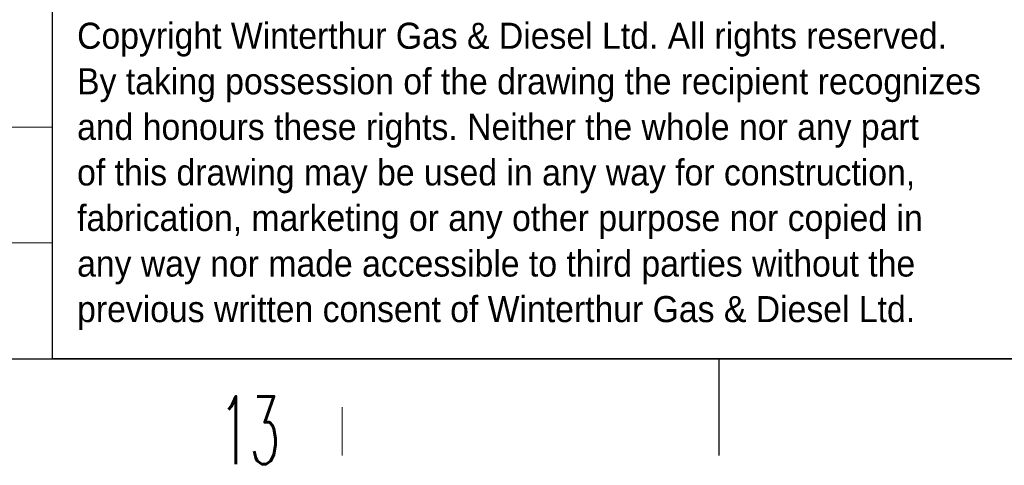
# Model space of a CAD drawing. Header units: millimetres. Extents: x 0 to 841, y -1 to 594.
# Tile 5 of 18: x 634 to 685, y -1 to 23. Entities that reach past the tile are written whole.
import ezdxf

# ---------------------------------------------------------------- set-up
doc = ezdxf.new("R2010")
doc.units = ezdxf.units.MM
doc.layers.add('210', color=7, linetype='Continuous', true_color=0xffffff)
doc.styles.add('Arial', font='Arial')
doc.styles.add('latin_extended', font='simplex.shx')

msp = doc.modelspace()

# ---------------------------------------------------------------- linework, layer by layer
at = {"layer": '210', "color": 7, "linetype": 'Continuous', "lineweight": 25}
for p, q in [((636, 93.2), (636, 5)), ((5, 5), (836, 5)), ((836, 5), (636, 5)), ((670.5, 0), (670.5, 5))]:
    msp.add_line(p, q, dxfattribs=at)
at = {"layer": '210', "color": 254, "linetype": 'Continuous', "lineweight": 13}
for p, q in [((566, 17), (636, 17)), ((566, 11), (636, 11)), ((566, 5), (636, 5))]:
    msp.add_line(p, q, dxfattribs=at)
at = {"layer": '210', "color": 1, "linetype": 'Continuous', "lineweight": 13}
msp.add_line((651, 0), (651, 2.5), dxfattribs=at)

# ---------------------------------------------------------------- texts
at = {"layer": '210', "color": 254, "linetype": 'Continuous', "lineweight": 13, "attachment_point": 7}
for s, insert, char_height, line_spacing_factor, style in [('\\fArial|b0|i0;\\W0.9250;Copyright Winterthur Gas & Diesel Ltd. All rights reserved. \\PBy taking possession of the drawing the recipient recognizes\\Pand honours these rights. Neither the whole nor any part\\Pof this drawing may be used in any way for construction,\\Pfabrication, marketing or any other purpose nor copied in\\Pany way nor made accessible to third parties without the\\Pprevious written consent of Winterthur Gas & Diesel Ltd.', (637.295, 6.497), 1.35, 1.047437, 'Arial'), ('\\W0.5232;13', (644.647, -0.442), 3.5, 0.963855, 'latin_extended')]:
    msp.add_mtext(s, dxfattribs=dict(at, insert=insert, char_height=char_height, line_spacing_factor=line_spacing_factor, style=style))

doc.saveas('drawing.dxf')
